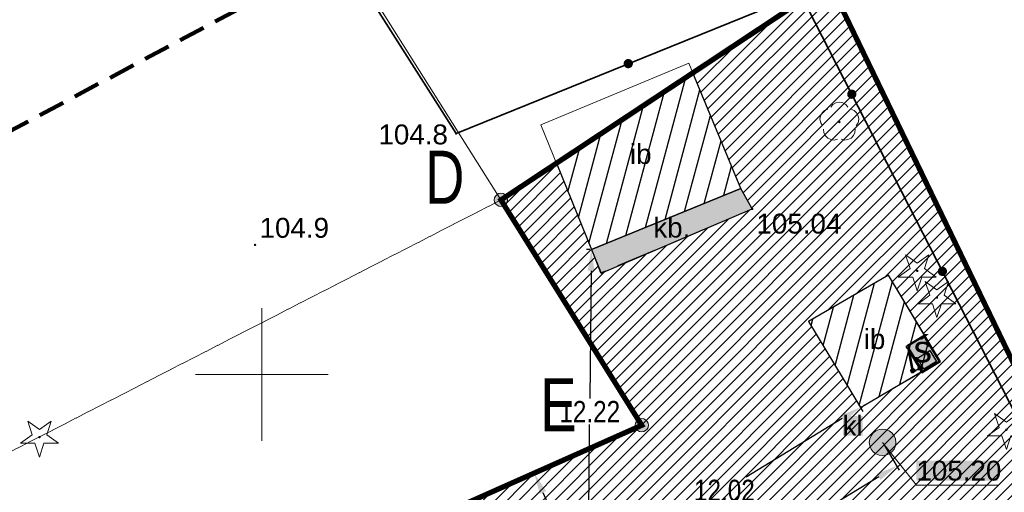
# Model space of a CAD drawing. Extents: x 6414462 to 7495468, y 5756825 to 5824657.
# Tile 26 of 54: x 6498241 to 6498278, y 5809746 to 5809763. Entities that reach past the tile are written whole.
import ezdxf
from ezdxf.enums import TextEntityAlignment as Align

# ---------------------------------------------------------------- set-up
doc = ezdxf.new("R2010")
doc.units = 0
for name, pattern in [('2324-2024 mdcp$0$PRZER1-1', [1, 0.5, -0.5]), ('2324-2024 mdcp$0$PRZER2-1', [1.5, 1, -0.5]), ('2324-2024 mdcp$0$PRZER3-1', [2, 1.5, -0.5]), ('Lipnica teren 1$0$ACAD_ISO04W100', [30, 24, -3, 0, -3]), ('Lipnica teren 1$0$HIDDEN2', [0.1875, 0.125, -0.0625])]:
    doc.linetypes.add(name, pattern=pattern)
for name, color, linetype, lineweight in [('2324-2024 mdcp$0$GEPPGD', 7, 'Continuous', 18), ('2324-2024 mdcp$0$GESDZI', 7, 'Continuous', 18), ('2324-2024 mdcp$0$GSLKOG', 7, 'Continuous', 35), ('2324-2024 mdcp$0$GSPWPN', 7, 'Continuous', 13), ('2324-2024 mdcp$0$GSPWPN_O', 7, 'Continuous', 13), ('2324-2024 mdcp$0$GSPWPS', 7, 'Continuous', 13), ('2324-2024 mdcp$0$GSPWPS_O', 7, 'Continuous', 13), ('2324-2024 mdcp$0$GSSIIN', 7, 'Continuous', 18), ('2324-2024 mdcp$0$GSSIIN_O', 7, 'Continuous', 18), ('2324-2024 mdcp$0$GSSOTW', 7, 'Continuous', 18), ('2324-2024 mdcp$0$GSSOTW_O', 7, 'Continuous', 18), ('2324-2024 mdcp$0$GUPPRZ_O', 7, 'Continuous', 18), ('2324-2024 mdcp$0$Ramka sekcyjna', 7, 'Continuous', 18), ('2324-2024 mdcp$0$zasięg aktualizacji', 230, '2324-2024 mdcp$0$PRZER2-1', 100)]:
    doc.layers.add(name, color=color, linetype=linetype, lineweight=lineweight)
for name, color, linetype, lineweight, true_color in [('2324-2024 mdcp$0$GESUZY', 7, 'Continuous', 18, 0x008000), ('2324-2024 mdcp$0$GSPRDI', 7, 'Continuous', 18, 0x008000), ('2324-2024 mdcp$0$GSPRDL', 7, 'Continuous', 18, 0x008000), ('2324-2024 mdcp$0$GUPKOL', 7, 'Continuous', 18, 0x803300), ('2324-2024 mdcp$0$GUPKOL_O', 7, 'Continuous', 18, 0x803300)]:
    doc.layers.add(name, color=color, linetype=linetype, lineweight=lineweight, true_color=true_color)
doc.layers.add('Lipnica hatch 1$0$_HELP', color=21, linetype='Continuous')
doc.layers.add('Lipnica teren 1$0$wymiary', color=7, linetype='Continuous')
for name, color, linetype, true_color in [('Lipnica hatch 1$0$GPP_DROGI', 7, 'Continuous', 0xd1d1d1), ('Lipnica hatch 1$0$GPP_ZIELEŃ', 7, 'Continuous', 0x7f7f3f), ('Lipnica teren 1$0$demontaże', 1, 'Continuous', 0xff0000), ('Lipnica teren 1$0$GRANICA', 1, 'Lipnica teren 1$0$ACAD_ISO04W100', 0xff0000), ('Lipnica teren 1$0$PODJAZD', 7, 'Continuous', 0x9d9595)]:
    doc.layers.add(name, color=color, linetype=linetype, true_color=true_color)
doc.styles.add('2324-2024 mdcp$0$Arial', font='arial.ttf')
doc.styles.add('Lipnica teren 1$0$Arial Narrow', font='ARIALN.TTF')
doc.styles.add('Lipnica teren 1$0$WYMIARY', font='swisscl.ttf')
doc.dimstyles.new('Lipnica teren 1$0$Standard', dxfattribs={"dimtxt": 0.8, "dimasz": 0.8, "dimexe": 0.18, "dimexo": 0.0625, "dimgap": 0.09, "dimtad": 0, "dimtih": 1, "dimtoh": 1, "dimzin": 0, "dimdsep": 46, "dimtxsty": 'Lipnica teren 1$0$Arial Narrow', "dimcen": 0.8, "dimadec": 0, "dimazin": 0, "dimtfac": 1, "dimtofl": 0, "dimtmove": 0, "dimatfit": 3, "dimfxl": 1, "dimtolj": 1, "dimtzin": 0, "dimarcsym": 0})

# ---------------------------------------------------------------- blocks, each defined once
blk = doc.blocks.new('2324-2024 mdcp$0$GSPWPS1')
blk.add_hatch(color=0).paths.add_polyline_path([(-0.045, 0), (-0.043467, -0.011647), (-0.038971, -0.0225), (-0.03182, -0.03182), (-0.0225, -0.038971), (-0.011647, -0.043467), (0, -0.045), (0.011647, -0.043467), (0.0225, -0.038971), (0.03182, -0.03182), (0.038971, -0.0225), (0.043467, -0.011647), (0.045, 0), (0.043467, 0.011647), (0.038971, 0.0225), (0.03182, 0.03182), (0.0225, 0.038971), (0.011647, 0.043467), (0, 0.045), (-0.011647, 0.043467), (-0.0225, 0.038971), (-0.03182, 0.03182), (-0.038971, 0.0225), (-0.043467, 0.011647)])
blk = doc.blocks.new('2324-2024 mdcp$0$GSPWPN1')
blk.add_hatch(color=0).paths.add_polyline_path([(-0.045, 0), (-0.043467, -0.011647), (-0.038971, -0.0225), (-0.03182, -0.03182), (-0.0225, -0.038971), (-0.011647, -0.043467), (0, -0.045), (0.011647, -0.043467), (0.0225, -0.038971), (0.03182, -0.03182), (0.038971, -0.0225), (0.043467, -0.011647), (0.045, 0), (0.043467, 0.011647), (0.038971, 0.0225), (0.03182, 0.03182), (0.0225, 0.038971), (0.011647, 0.043467), (0, 0.045), (-0.011647, 0.043467), (-0.0225, 0.038971), (-0.03182, 0.03182), (-0.038971, 0.0225), (-0.043467, 0.011647)])
blk = doc.blocks.new('2324-2024 mdcp$0$GSPRDI1')
blk.add_hatch(color=0).paths.add_polyline_path([(0, -0.045), (0.013906, -0.042798), (0.02645, -0.036406), (0.036406, -0.02645), (0.042798, -0.013906), (0.045, 0), (0.042798, 0.013906), (0.036406, 0.02645), (0.02645, 0.036406), (0.013906, 0.042798), (0, 0.045), (-0.013906, 0.042798), (-0.02645, 0.036406), (-0.036406, 0.02645), (-0.042798, 0.013906), (-0.045, 0), (-0.042798, -0.013906), (-0.036406, -0.02645), (-0.02645, -0.036406), (-0.013906, -0.042798)])
at = {"color": 0}
blk.add_lwpolyline([(0.272471, 0.088531), (0.713338, -0.231778), (0.168396, -0.231778), (0, -0.750048), (-0.168396, -0.231778), (-0.713338, -0.231778), (-0.272471, 0.088531), (-0.440867, 0.606801), (0, 0.286493), (0.440867, 0.606801)], close=True, dxfattribs=at)
blk = doc.blocks.new('2324-2024 mdcp$0$GSPRDL1')
blk.add_hatch(color=0).paths.add_polyline_path([(0, -0.045), (0.013906, -0.042798), (0.02645, -0.036406), (0.036406, -0.02645), (0.042798, -0.013906), (0.045, 0), (0.042798, 0.013906), (0.036406, 0.02645), (0.02645, 0.036406), (0.013906, 0.042798), (0, 0.045), (-0.013906, 0.042798), (-0.02645, 0.036406), (-0.036406, 0.02645), (-0.042798, 0.013906), (-0.045, 0), (-0.042798, -0.013906), (-0.036406, -0.02645), (-0.02645, -0.036406), (-0.013906, -0.042798)])
at = {"color": 0}
for points in [[(-0.324277, 0.563333), (-0.240553, 0.662679), (-0.127956, 0.727494), (0, 0.75), (0.127956, 0.727494), (0.240553, 0.662679), (0.324277, 0.563333)], [(-0.635969, -0.134326), (-0.70458, -0.024001), (-0.731429, 0.103115), (-0.713292, 0.231763), (-0.652348, 0.346501), (-0.55591, 0.433559), (-0.435555, 0.482485)], [(0.435555, 0.482485), (0.55591, 0.433559), (0.652348, 0.346501), (0.713292, 0.231763), (0.731429, 0.103115), (0.70458, -0.024001), (0.635969, -0.134326)], [(-0.068773, -0.646351), (-0.194901, -0.677512), (-0.324092, -0.663766), (-0.440839, -0.606763), (-0.531129, -0.513345), (-0.584125, -0.394725), (-0.593465, -0.265141)], [(0.593465, -0.265141), (0.584125, -0.394725), (0.531129, -0.513345), (0.440839, -0.606763), (0.324092, -0.663766), (0.194901, -0.677512), (0.068773, -0.646351)]]:
    blk.add_lwpolyline(points, dxfattribs=at)
blk = doc.blocks.new('2324-2024 mdcp$0$GUPKOL1')
at = {"true_color": 0xffffff}
blk.add_hatch(color=7, dxfattribs=at).paths.add_polyline_path([(-0.5, 0), (-0.482963, -0.12941), (-0.433013, -0.25), (-0.353553, -0.353553), (-0.25, -0.433013), (-0.12941, -0.482963), (0, -0.5), (0.12941, -0.482963), (0.25, -0.433013), (0.353553, -0.353553), (0.433013, -0.25), (0.482963, -0.12941), (0.5, 0), (0.482963, 0.12941), (0.433013, 0.25), (0.353553, 0.353553), (0.25, 0.433013), (0.12941, 0.482963), (0, 0.5), (-0.12941, 0.482963), (-0.25, 0.433013), (-0.353553, 0.353553), (-0.433013, 0.25), (-0.482963, 0.12941)])
at = {"color": 0}
blk.add_lwpolyline([(0, 0.5), (0.12941, 0.482963), (0.25, 0.433013), (0.353553, 0.353553), (0.433013, 0.25), (0.482963, 0.12941), (0.5, 0), (0.482963, -0.12941), (0.433013, -0.25), (0.353553, -0.353553), (0.25, -0.433013), (0.12941, -0.482963), (0, -0.5), (-0.12941, -0.482963), (-0.25, -0.433013), (-0.353553, -0.353553), (-0.433013, -0.25), (-0.482963, -0.12941), (-0.5, 0), (-0.482963, 0.12941), (-0.433013, 0.25), (-0.353553, 0.353553), (-0.25, 0.433013), (-0.12941, 0.482963)], close=True, dxfattribs=at)
blk = doc.blocks.new('2324-2024 mdcp$0$KOLO')
blk.add_hatch(color=0).paths.add_polyline_path([(-0.175, 0), (-0.169037, -0.045293), (-0.151554, -0.0875), (-0.123744, -0.123744), (-0.0875, -0.151554), (-0.045293, -0.169037), (0, -0.175), (0.045293, -0.169037), (0.0875, -0.151554), (0.123744, -0.123744), (0.151554, -0.0875), (0.169037, -0.045293), (0.175, 0), (0.169037, 0.045293), (0.151554, 0.0875), (0.123744, 0.123744), (0.0875, 0.151554), (0.045293, 0.169037), (0, 0.175), (-0.045293, 0.169037), (-0.0875, 0.151554), (-0.123744, 0.123744), (-0.151554, 0.0875), (-0.169037, 0.045293)])
blk = doc.blocks.new('2324-2024 mdcp$0$GEPPGD1_1')
at = {"true_color": 0xffffff}
blk.add_hatch(color=7, dxfattribs=at).paths.add_polyline_path([(0, -0.25), (0.077254, -0.237764), (0.146946, -0.202254), (0.202254, -0.146946), (0.237764, -0.077254), (0.25, 0), (0.237764, 0.077254), (0.202254, 0.146946), (0.146946, 0.202254), (0.077254, 0.237764), (0, 0.25), (-0.077254, 0.237764), (-0.146946, 0.202254), (-0.202254, 0.146946), (-0.237764, 0.077254), (-0.25, 0), (-0.237764, -0.077254), (-0.202254, -0.146946), (-0.146946, -0.202254), (-0.077254, -0.237764)])
at = {"color": 0}
blk.add_lwpolyline([(0, 0.25), (0.077254, 0.237764), (0.146946, 0.202254), (0.202254, 0.146946), (0.237764, 0.077254), (0.25, 0), (0.237764, -0.077254), (0.202254, -0.146946), (0.146946, -0.202254), (0.077254, -0.237764), (0, -0.25), (-0.077254, -0.237764), (-0.146946, -0.202254), (-0.202254, -0.146946), (-0.237764, -0.077254), (-0.25, 0), (-0.237764, 0.077254), (-0.202254, 0.146946), (-0.146946, 0.202254), (-0.077254, 0.237764)], close=True, dxfattribs=at)
blk = doc.blocks.new('2324-2024 mdcp')
at = {"layer": '2324-2024 mdcp$0$GUPKOL_O', "true_color": 0xffffff}
blk.add_hatch(color=7, dxfattribs=at).paths.add_polyline_path([(6498271.921, 5809747.693), (6498271.921, 5809748.443), (6498272.661, 5809748.443), (6498272.661, 5809747.693)], flags=0)
at = {"layer": '2324-2024 mdcp$0$GUPPRZ_O', "true_color": 0xffffff}
blk.add_hatch(color=7, dxfattribs=at).paths.add_polyline_path([(6498274.688, 5809746.003), (6498274.688, 5809746.753), (6498277.768, 5809746.753), (6498277.768, 5809746.003)], flags=0)
at = {"layer": '2324-2024 mdcp$0$GESDZI', "color": 7, "linetype": 'Continuous', "lineweight": 18}
for points in [[(6498336.53, 5809764.26), (6498284.59, 5809737.518), (6498271.404, 5809764.778), (6498259.018, 5809756.579), (6498223.46, 5809812.93), (6498203.85, 5809801.58), (6498188.135, 5809835.514), (6498147.544, 5809813.462), (6498100.028, 5809920.586), (6498204.15, 5809995.92), (6498210.17, 5809985.25), (6498226.36, 5809956.54), (6498245.19, 5809923.13), (6498269.29, 5809880.41), (6498280.36, 5809860.77), (6498282.58, 5809857.31), (6498312.68, 5809805.23), (6498323.75, 5809786.22), (6498328.66, 5809777.78), (6498331.84, 5809772.31)], [(6498255.246, 5809723.193), (6498250.843, 5809721.043), (6498203.85, 5809801.58), (6498223.46, 5809812.93), (6498259.018, 5809756.579), (6498264.327, 5809748.087), (6498245.624, 5809739.773)], [(6498284.59, 5809737.518), (6498255.246, 5809723.193), (6498245.624, 5809739.773), (6498264.327, 5809748.087), (6498259.018, 5809756.579), (6498271.404, 5809764.778)]]:
    blk.add_lwpolyline(points, close=True, dxfattribs=at)
at = {"layer": '2324-2024 mdcp$0$GESUZY', "color": 96, "linetype": '2324-2024 mdcp$0$PRZER1-1', "lineweight": 18, "true_color": 0x008000}
for p, q in [((6498259.018, 5809756.579), (6498236.768, 5809745.165)), ((6498236.768, 5809745.165), (6498259.018, 5809756.579))]:
    blk.add_line(p, q, dxfattribs=at)
at = {"layer": '2324-2024 mdcp$0$GSLKOG', "color": 7, "linetype": 'Continuous', "lineweight": 35}
blk.add_lwpolyline([(6498250.466, 5809769.873), (6498257.325, 5809759.086), (6498270.312, 5809764.351), (6498284.442, 5809736.749), (6498278.572, 5809733.822)], dxfattribs=at)
at = {"layer": '2324-2024 mdcp$0$GSSIIN', "color": 7, "linetype": 'Continuous', "lineweight": 18}
for points in [[(6498260.519, 5809759.407), (6498266.099, 5809761.739), (6498268.065, 5809757.017), (6498262.434, 5809754.71)], [(6498272.576, 5809748.763), (6498270.623, 5809751.999), (6498273.636, 5809753.747), (6498275.595, 5809750.488)]]:
    blk.add_lwpolyline(points, close=True, dxfattribs=at)
at = {"layer": '2324-2024 mdcp$0$GSSOTW', "color": 7, "linetype": '2324-2024 mdcp$0$PRZER3-1', "lineweight": 18}
blk.add_lwpolyline([(6498262.434, 5809754.71), (6498268.065, 5809757.017), (6498268.492, 5809756.24), (6498262.772, 5809753.828)], close=True, dxfattribs=at)
at = {"layer": '2324-2024 mdcp$0$GUPPRZ_O', "color": 36, "linetype": 'Continuous', "lineweight": 13, "true_color": 0x803300, "flags": 128}
blk.add_lwpolyline([(6498273.411, 5809747.443), (6498274.688, 5809745.83), (6498277.768, 5809745.83)], dxfattribs=at)
at = {"layer": '2324-2024 mdcp$0$Ramka sekcyjna', "color": 7, "linetype": 'Continuous', "lineweight": 18, "flags": 128}
for points in [[(6498250, 5809750), (6498250, 5809752.5)], [(6498252.5, 5809750), (6498247.5, 5809750)], [(6498252.5, 5809750), (6498247.5, 5809750)], [(6498250, 5809750), (6498250, 5809747.5)]]:
    blk.add_lwpolyline(points, dxfattribs=at)
at = {"layer": '2324-2024 mdcp$0$zasięg aktualizacji'}
blk.add_lwpolyline([(6498303.01, 5809731.194), (6498248.373, 5809706.305), (6498223.102, 5809749.882), (6498278.628, 5809779.528), (6498303.01, 5809731.194)], dxfattribs=at)
at = {"layer": '2324-2024 mdcp$0$GEPPGD', "color": 7, "linetype": 'Continuous', "lineweight": 18}
for p in [(6498259.018, 5809756.579), (6498264.327, 5809748.087)]:
    blk.add_blockref('2324-2024 mdcp$0$GEPPGD1_1', p, dxfattribs=at)
at = {"layer": '2324-2024 mdcp$0$GSLKOG', "color": 7, "linetype": 'Continuous', "lineweight": 35}
for p, rotation in [((6498263.819, 5809761.718), 22.06789956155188), ((6498263.819, 5809761.718), 22.06789956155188), ((6498272.251, 5809760.564), 297.1087886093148), ((6498272.251, 5809760.564), 297.1087886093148), ((6498275.668, 5809753.888), 297.1087886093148), ((6498275.668, 5809753.888), 297.1087886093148)]:
    blk.add_blockref('2324-2024 mdcp$0$KOLO', p, dxfattribs=dict(at, rotation=rotation))
at = {"layer": '2324-2024 mdcp$0$GSPRDI', "color": 96, "linetype": 'Continuous', "lineweight": 18, "true_color": 0x008000}
for p in [(6498274.719, 5809753.906), (6498275.462, 5809752.901), (6498278.08, 5809747.921), (6498241.612, 5809747.641)]:
    blk.add_blockref('2324-2024 mdcp$0$GSPRDI1', p, dxfattribs=at)
at = {"layer": '2324-2024 mdcp$0$GSPRDL', "color": 96, "linetype": 'Continuous', "lineweight": 18, "true_color": 0x008000}
blk.add_blockref('2324-2024 mdcp$0$GSPRDL1', (6498271.782, 5809759.516), dxfattribs=at)
at = {"layer": '2324-2024 mdcp$0$GSPWPN', "color": 7, "linetype": 'Continuous', "lineweight": 13}
for p in [(6498257.325, 5809759.086), (6498249.742, 5809754.883)]:
    blk.add_blockref('2324-2024 mdcp$0$GSPWPN1', p, dxfattribs=at)
at = {"layer": '2324-2024 mdcp$0$GSPWPS', "color": 7, "linetype": 'Continuous', "lineweight": 13}
blk.add_blockref('2324-2024 mdcp$0$GSPWPS1', (6498268.492, 5809756.24), dxfattribs=at)
at = {"layer": '2324-2024 mdcp$0$GUPKOL', "color": 36, "linetype": 'Continuous', "lineweight": 18, "true_color": 0x803300}
blk.add_blockref('2324-2024 mdcp$0$GUPKOL1', (6498273.411, 5809747.443), dxfattribs=at)
at = {"layer": '2324-2024 mdcp$0$GSPWPN_O', "color": 7, "linetype": 'Continuous', "lineweight": 0, "style": '2324-2024 mdcp$0$Arial'}
for s, p in [('104.8', (6498254.397, 5809758.675)), ('104.9', (6498249.913, 5809755.154))]:
    blk.add_text(s, height=0.75, dxfattribs=at).set_placement(p)
at = {"layer": '2324-2024 mdcp$0$GSPWPS_O', "color": 7, "linetype": 'Continuous', "lineweight": 0, "style": '2324-2024 mdcp$0$Arial'}
blk.add_text('105.04', height=0.75, dxfattribs=at).set_placement((6498268.653, 5809755.312))
at = {"layer": '2324-2024 mdcp$0$GSSIIN_O', "color": 7, "linetype": 'Continuous', "lineweight": 0, "style": '2324-2024 mdcp$0$Arial'}
for p in [(6498264.292, 5809757.934), (6498273.109, 5809750.961)]:
    blk.add_text('ib', height=0.75, dxfattribs=at).set_placement(p, align=Align.CENTER)
at = {"layer": '2324-2024 mdcp$0$GSSOTW_O', "color": 7, "linetype": 'Continuous', "lineweight": 0, "style": '2324-2024 mdcp$0$Arial'}
blk.add_text('kb.', height=0.75, dxfattribs=at).set_placement((6498265.463, 5809755.163), align=Align.CENTER)
at = {"layer": '2324-2024 mdcp$0$GUPKOL_O', "color": 36, "linetype": 'Continuous', "lineweight": 0, "true_color": 0x803300, "style": '2324-2024 mdcp$0$Arial'}
blk.add_text('kl', height=0.75, dxfattribs=at).set_placement((6498272.661, 5809747.693), align=Align.RIGHT)
at = {"layer": '2324-2024 mdcp$0$GUPPRZ_O', "color": 36, "linetype": 'Continuous', "lineweight": 0, "true_color": 0x803300, "style": '2324-2024 mdcp$0$Arial'}
blk.add_text('105.20', height=0.75, dxfattribs=at).set_placement((6498274.688, 5809746.003))
blk = doc.blocks.new('*D104')
at = {"color": 0, "lineweight": -2, "transparency": 16777216}
for p, q in [((6498260.492, 5809746.382), (6498260.109, 5809746.209)), ((6498260.602, 5809745.554), (6498260.93, 5809744.825)), ((6498261.709, 5809743.1), (6498261.38, 5809743.828)), ((6498262.257, 5809742.47), (6498261.874, 5809742.297))]:
    blk.add_line(p, q, dxfattribs=at)
at = {"color": 0, "transparency": 16777216}
for points in [[(6498260.723, 5809745.609), (6498260.48, 5809745.499), (6498260.273, 5809746.283)], [(6498261.83, 5809743.155), (6498261.587, 5809743.045), (6498262.038, 5809742.371)]]:
    blk.add_solid(points, dxfattribs=at)
at = {"layer": 'Defpoints', "color": 0, "transparency": 16777216}
for p in [(6498260.549, 5809746.408), (6498260.273, 5809746.283), (6498262.314, 5809742.496, 0.1)]:
    blk.add_point(p, dxfattribs=at)
at = {"color": 0, "transparency": 16777216, "insert": (6498261.155, 5809744.327), "char_height": 0.8, "attachment_point": 5, "style": 'Lipnica teren 1$0$Arial Narrow'}
blk.add_mtext('\\A1;4.29', dxfattribs=at)
blk = doc.blocks.new('*D105')
at = {"color": 0, "lineweight": -2, "transparency": 16777216}
for p, q in [((6498272.609, 5809748.71), (6498272.67, 5809748.609)), ((6498271.893, 5809748.346), (6498268.261, 5809746.128)), ((6498262.997, 5809742.913), (6498266.629, 5809745.131)), ((6498262.347, 5809742.442), (6498262.408, 5809742.342))]:
    blk.add_line(p, q, dxfattribs=at)
at = {"color": 0, "transparency": 16777216}
for points in [[(6498271.824, 5809748.46), (6498271.963, 5809748.232), (6498272.576, 5809748.763)], [(6498262.927, 5809743.026), (6498263.066, 5809742.799), (6498262.314, 5809742.496)]]:
    blk.add_solid(points, dxfattribs=at)
at = {"layer": 'Defpoints', "color": 0, "transparency": 16777216}
for p in [(6498272.576, 5809748.763), (6498272.576, 5809748.763), (6498262.314, 5809742.496, 0.1)]:
    blk.add_point(p, dxfattribs=at)
at = {"color": 0, "transparency": 16777216, "insert": (6498267.445, 5809745.629), "char_height": 0.8, "attachment_point": 5, "style": 'Lipnica teren 1$0$Arial Narrow'}
blk.add_mtext('\\A1;12.02', dxfattribs=at)
blk = doc.blocks.new('*D106')
at = {"color": 0, "lineweight": -2, "transparency": 16777216}
for p, q in [((6498273.443, 5809747.39), (6498274.043, 5809746.401)), ((6498273.266, 5809746.14), (6498269.559, 5809743.891)), ((6498264.209, 5809740.646), (6498267.916, 5809742.894)), ((6498263.019, 5809741.065), (6498263.618, 5809740.077))]:
    blk.add_line(p, q, dxfattribs=at)
at = {"color": 0, "transparency": 16777216}
for points in [[(6498273.197, 5809746.254), (6498273.335, 5809746.026), (6498273.95, 5809746.555)], [(6498264.14, 5809740.76), (6498264.278, 5809740.532), (6498263.525, 5809740.231)]]:
    blk.add_solid(points, dxfattribs=at)
at = {"layer": 'Defpoints', "color": 0, "transparency": 16777216}
for p in [(6498273.411, 5809747.443), (6498262.986, 5809741.119, 0.1), (6498263.525, 5809740.231)]:
    blk.add_point(p, dxfattribs=at)
at = {"color": 0, "transparency": 16777216, "insert": (6498268.737, 5809743.393), "char_height": 0.8, "attachment_point": 5, "style": 'Lipnica teren 1$0$Arial Narrow'}
blk.add_mtext('\\A1;12.19', dxfattribs=at)
blk = doc.blocks.new('*D107')
at = {"color": 0, "lineweight": -2, "transparency": 16777216}
for p, q in [((6498262.372, 5809754.711), (6498262.247, 5809754.712)), ((6498262.419, 5809753.91), (6498262.372, 5809749.094)), ((6498262.315, 5809743.296), (6498262.362, 5809748.111)), ((6498262.252, 5809742.496), (6498262.127, 5809742.497))]:
    blk.add_line(p, q, dxfattribs=at)
at = {"color": 0, "transparency": 16777216}
for points in [[(6498262.286, 5809753.911), (6498262.552, 5809753.909), (6498262.427, 5809754.71)], [(6498262.181, 5809743.297), (6498262.448, 5809743.294), (6498262.307, 5809742.496)]]:
    blk.add_solid(points, dxfattribs=at)
at = {"layer": 'Defpoints', "color": 0, "transparency": 16777216}
for p in [(6498262.434, 5809754.71), (6498262.307, 5809742.496), (6498262.314, 5809742.496, 0.1)]:
    blk.add_point(p, dxfattribs=at)
at = {"color": 0, "transparency": 16777216, "insert": (6498262.367, 5809748.603), "char_height": 0.8, "attachment_point": 5, "style": 'Lipnica teren 1$0$Arial Narrow'}
blk.add_mtext('\\A1;12.22', dxfattribs=at)
blk = doc.blocks.new('Lipnica teren 1$0$f1')
for p, q in [((13.05, -1.65), (13.049, -1.647)), ((13.05, -1.644), (13.061, -1.631)), ((13.062, -1.643), (13.054, -1.651)), ((13.063, -1.629), (13.132, -1.604)), ((13.123, -1.618), (13.07, -1.637)), ((13.089, -1.757), (13.091, -1.76)), ((13.103, -1.755), (13.091, -1.754)), ((13.093, -1.762), (13.11, -1.765)), ((13.166, -1.734), (13.112, -1.754)), ((13.112, -1.765), (13.181, -1.739)), ((13.134, -1.604), (13.151, -1.607)), ((13.149, -1.647), (13.141, -1.626)), ((13.144, -1.649), (13.169, -1.639)), ((13.146, -1.654), (13.144, -1.649)), ((13.176, -1.643), (13.146, -1.654)), ((13.154, -1.609), (13.169, -1.639)), ((13.19, -1.681), (13.16, -1.692)), ((13.16, -1.692), (13.162, -1.698)), ((13.162, -1.698), (13.187, -1.688)), ((13.163, -1.8), (13.164, -1.771)), ((13.178, -1.797), (13.163, -1.8)), ((13.164, -1.771), (13.178, -1.797)), ((13.164, -1.799), (13.165, -1.774)), ((13.176, -1.796), (13.164, -1.799)), ((13.165, -1.774), (13.176, -1.796)), ((13.167, -1.696), (13.174, -1.717)), ((13.174, -1.638), (13.169, -1.639)), ((13.176, -1.643), (13.174, -1.638)), ((13.179, -1.642), (13.193, -1.68)), ((13.185, -1.65), (13.182, -1.651)), ((13.183, -1.738), (13.194, -1.725)), ((13.185, -1.65), (13.192, -1.67)), ((13.196, -1.651), (13.186, -1.654)), ((13.192, -1.687), (13.187, -1.688)), ((13.195, -1.722), (13.187, -1.688)), ((13.19, -1.671), (13.192, -1.67)), ((13.19, -1.681), (13.192, -1.687)), ((13.191, -1.666), (13.196, -1.651)), ((13.191, -1.666), (13.191, -1.666)), ((12.286, -1.938), (12.29, -1.938)), ((12.286, -1.938), (12.286, -2.008)), ((12.286, -2.008), (12.29, -2.008)), ((12.29, -1.943), (12.29, -1.938)), ((12.29, -1.941), (12.291, -1.941)), ((12.29, -2.003), (12.29, -1.943)), ((12.291, -1.955), (12.29, -1.955)), ((12.29, -1.991), (12.291, -1.991)), ((12.29, -2.008), (12.29, -2.003)), ((12.291, -2.005), (12.29, -2.005)), ((12.291, -1.941), (12.291, -1.955)), ((12.291, -1.991), (12.291, -2.005)), ((12.293, -1.953), (12.296, -1.955)), ((12.296, -1.991), (12.293, -1.994)), ((12.294, -1.945), (12.294, -1.951)), ((12.294, -1.995), (12.294, -2.001)), ((12.297, -1.965), (12.297, -1.956)), ((12.297, -1.956), (12.299, -1.956)), ((12.297, -1.959), (12.297, -1.988)), ((12.297, -1.961), (12.297, -1.961)), ((12.297, -1.982), (12.297, -1.965)), ((12.297, -1.99), (12.297, -1.982)), ((12.297, -1.985), (12.297, -1.985)), ((12.299, -1.99), (12.297, -1.99)), ((12.307, -1.956), (12.299, -1.956)), ((12.307, -1.973), (12.299, -1.973)), ((12.307, -1.99), (12.299, -1.99)), ((12.308, -1.956), (12.307, -1.956)), ((12.307, -1.99), (12.308, -1.99)), ((12.308, -1.965), (12.308, -1.956)), ((12.308, -1.963), (12.31, -1.963)), ((12.308, -1.982), (12.308, -1.965)), ((12.308, -1.99), (12.308, -1.982)), ((12.31, -1.983), (12.308, -1.983)), ((12.31, -1.983), (12.31, -1.963)), ((12.31, -1.965), (12.315, -1.965)), ((12.31, -1.966), (12.316, -1.966)), ((12.31, -1.98), (12.316, -1.98)), ((12.315, -1.981), (12.31, -1.981)), ((12.315, -1.965), (12.318, -1.964)), ((12.318, -1.982), (12.315, -1.981)), ((12.316, -1.965), (12.316, -1.981)), ((12.319, -1.98), (12.319, -1.966)), ((12.322, -1.969), (12.326, -1.967)), ((12.322, -1.973), (12.322, -1.969)), ((12.322, -1.977), (12.322, -1.973)), ((12.326, -1.979), (12.322, -1.977)), ((12.326, -1.958), (12.34, -1.953)), ((12.326, -1.967), (12.329, -1.966)), ((12.329, -1.981), (12.326, -1.979)), ((12.327, -1.958), (12.347, -1.958)), ((12.351, -1.988), (12.327, -1.988)), ((12.329, -1.966), (12.332, -1.967)), ((12.332, -1.979), (12.329, -1.981)), ((12.332, -1.967), (12.335, -1.969)), ((12.335, -1.977), (12.332, -1.979)), ((12.335, -1.969), (12.335, -1.973)), ((12.335, -1.973), (12.335, -1.977)), ((12.344, -1.951), (12.34, -1.953)), ((12.347, -1.958), (12.344, -1.951)), ((12.351, -1.958), (12.347, -1.958)), ((12.351, -1.988), (12.351, -1.958)), ((13.117, -1.916), (13.118, -1.913)), ((13.117, -2.03), (13.118, -2.033)), ((13.119, -1.91), (13.134, -1.902)), ((13.119, -2.036), (13.134, -2.045)), ((13.131, -1.913), (13.121, -1.919)), ((13.131, -2.033), (13.121, -2.028)), ((13.136, -1.901), (13.21, -1.901)), ((13.136, -2.045), (13.21, -2.045)), ((13.197, -1.911), (13.14, -1.911)), ((13.197, -2.035), (13.14, -2.035)), ((13.206, -1.947), (13.233, -1.947)), ((13.206, -1.953), (13.206, -1.947)), ((13.238, -1.953), (13.206, -1.953)), ((13.206, -1.993), (13.206, -1.999)), ((13.232, -1.993), (13.206, -1.993)), ((13.206, -1.999), (13.233, -1.999)), ((13.211, -1.947), (13.211, -1.925)), ((13.211, -1.999), (13.211, -2.021)), ((13.212, -1.902), (13.227, -1.91)), ((13.212, -2.045), (13.227, -2.036)), ((13.229, -1.913), (13.233, -1.947)), ((13.229, -2.033), (13.233, -1.999)), ((13.231, -1.995), (13.231, -1.996)), ((13.251, -1.993), (13.232, -1.993)), ((13.232, -1.998), (13.253, -1.998)), ((13.238, -1.947), (13.233, -1.947)), ((13.238, -1.999), (13.233, -1.999)), ((13.238, -1.953), (13.238, -1.947)), ((13.238, -1.998), (13.238, -1.999)), ((13.241, -1.953), (13.241, -1.993)), ((13.244, -1.962), (13.241, -1.962)), ((13.241, -1.984), (13.244, -1.984)), ((13.244, -1.962), (13.244, -1.984)), ((13.248, -1.967), (13.244, -1.967)), ((13.244, -1.98), (13.248, -1.974)), ((13.244, -1.98), (13.244, -1.98)), ((13.248, -1.989), (13.248, -1.957)), ((13.248, -1.957), (13.251, -1.957)), ((13.251, -1.989), (13.248, -1.989)), ((13.25, -1.949), (13.25, -1.957)), ((13.251, -1.951), (13.251, -1.95)), ((13.251, -1.951), (13.251, -1.996)), ((13.251, -1.979), (13.251, -1.979)), ((13.263, -1.947), (13.252, -1.947)), ((13.254, -1.948), (13.286, -1.948)), ((13.286, -1.998), (13.254, -1.998)), ((13.263, -1.948), (13.263, -1.947)), ((13.286, -1.998), (13.286, -1.948))]:
    blk.add_line(p, q)
for points in [[(12.442, -1.953), (13.193, -1.68), (13.179, -1.642), (12.343, -1.947), (12.344, -1.951)], [(12.206, -1.933), (12.286, -1.933), (12.286, -2.013), (12.206, -2.013), (12.206, -1.933)], [(13.286, -1.933), (13.366, -1.933), (13.366, -2.013), (13.286, -2.013), (13.286, -1.933)]]:
    blk.add_lwpolyline(points)
blk.add_lwpolyline([(12.351, -1.993), (13.241, -1.993), (13.241, -1.953), (12.351, -1.953)], close=True)
blk.add_circle((12.329, -1.973), 0.008)
for centre, radius, start, end in [((13.053, -1.646), 0.004, 140.4655, 189.2814), ((13.052, -1.649), 0.0025, 189.2814, 316.9867), ((13.064, -1.633), 0.004, 110, 140.4655), ((13.077, -1.656), 0.02, 110, 136.9867), ((13.091, -1.756), 0.0025, 83.0133, 210.7186), ((13.094, -1.758), 0.004, 210.7186, 259.5345), ((13.106, -1.735), 0.02, 263.0133, 290), ((13.111, -1.761), 0.004, 259.5345, 290), ((13.128, -1.631), 0.014, 20, 110), ((13.133, -1.608), 0.004, 80.9454, 110), ((13.151, -1.611), 0.004, 26.3402, 80.9454), ((13.161, -1.721), 0.014, 290, 20), ((12.929, -1.836), 0.244, 354.794, 8.7377), ((12.932, -1.862), 0.247, 0.9025, 14.8723), ((13.18, -1.736), 0.004, 290, 319.0546), ((13.191, -1.722), 0.004, 319.0546, 13.6598), ((12.287, -1.948), 0.0075, 22.8232, 62.6803), ((12.287, -1.948), 0.0075, 297.3197, 337.1768), ((12.287, -1.998), 0.0075, 22.8232, 62.6803), ((12.287, -1.998), 0.0075, 297.3197, 337.1768), ((12.294, -1.945), 0.000375, 360, 22.8232), ((12.294, -1.951), 0.000375, 337.1768, 360), ((12.294, -1.995), 0.000375, 360, 22.8232), ((12.294, -2.001), 0.000375, 337.1768, 360), ((12.291, -1.959), 0.0055, 360, 40), ((12.291, -1.988), 0.0055, 320, 360), ((12.324, -1.965), 0.0266, 160.5356, 179.2083), ((12.324, -1.964), 0.0262, 180.6488, 199.6073), ((12.324, -1.982), 0.0266, 160.5356, 179.2083), ((12.324, -1.981), 0.0262, 180.6488, 199.6073), ((12.282, -1.965), 0.0266, 0.7917, 19.4644), ((12.282, -1.964), 0.0262, 340.3927, 359.3512), ((12.282, -1.982), 0.0266, 0.7917, 19.4644), ((12.282, -1.981), 0.0262, 340.3927, 359.3512), ((12.283, -1.973), 0.0327, 345.855, 14.1449), ((12.329, -1.973), 0.0145, 125.2525, 139.5899), ((12.244, -1.973), 0.074, 352.6934, 7.3061), ((12.329, -1.973), 0.0145, 220.4203, 234.7475), ((12.327, -1.966), 0.008, 90, 180), ((12.327, -1.98), 0.008, 180, 270), ((12.329, -1.973), 0.0065, 120, 180), ((12.329, -1.973), 0.0065, 180, 240), ((12.329, -1.973), 0.0065, 60, 120), ((12.329, -1.973), 0.0065, 240, 300), ((12.329, -1.973), 0.0065, 360, 60), ((12.329, -1.973), 0.0065, 300, 360), ((13.119, -1.916), 0.0025, 169.2814, 296.9867), ((13.119, -2.03), 0.0025, 63.0133, 190.7186), ((13.121, -1.914), 0.004, 120.4655, 169.2814), ((13.121, -2.033), 0.004, 190.7186, 239.5345), ((13.14, -1.931), 0.02, 90, 116.9867), ((13.14, -2.015), 0.02, 243.0133, 270), ((13.136, -1.905), 0.004, 90, 120.4655), ((13.136, -2.041), 0.004, 239.5345, 270), ((13.175, -1.866), 0.00916, 65.1378, 113.4763), ((13.197, -1.925), 0.014, 360, 90), ((13.197, -2.021), 0.014, 270, 360), ((13.21, -1.905), 0.004, 60.9454, 90), ((13.21, -2.041), 0.004, 270, 299.0546), ((13.225, -1.914), 0.004, 6.3402, 60.9454), ((13.225, -2.033), 0.004, 299.0546, 353.6598), ((13.232, -1.995), 0.0015, 90, 180), ((13.232, -1.996), 0.0015, 180, 270), ((13.248, -1.957), 0.00025, 90, 180), ((13.248, -1.989), 0.00025, 180, 270), ((13.252, -1.949), 0.002, 90, 180), ((13.254, -1.951), 0.0025, 99.1056, 169.5061), ((13.253, -1.95), 0.002, 90, 180), ((13.254, -1.951), 0.0025, 169.5061, 180), ((13.251, -1.957), 0.00025, 360, 90), ((13.251, -1.989), 0.00025, 270, 360), ((13.254, -1.996), 0.0025, 180, 190.4939), ((13.254, -1.996), 0.0025, 190.4939, 260.8944), ((13.254, -1.951), 0.0025, 90, 99.1056), ((13.254, -1.996), 0.0025, 260.8944, 270)]:
    blk.add_arc(centre, radius, start, end)
at = {"extrusion": (0, 0, -1)}
for centre, start_param, end_param in [((13.254, -1.951), 3.141593, 3.324746), ((13.254, -1.996), 2.958439, 3.141593)]:
    blk.add_ellipse(centre, major_axis=(0.0025, 0), ratio=0.996, start_param=start_param, end_param=end_param, dxfattribs=at)
blk = doc.blocks.new('Lipnica hatch 1')
at = {"true_color": 0x000000}
h = blk.add_hatch(dxfattribs=at)
h.set_pattern_fill('ANSI31', color=18, scale=0.2, angle=30)
h.paths.add_polyline_path([(6498261.108, 5809757.962), (6498262.434, 5809754.71), (6498268.065, 5809757.017), (6498266.253, 5809761.368)])
h = blk.add_hatch(dxfattribs=at)
h.set_pattern_fill('ANSI31', color=18, scale=0.2, angle=30)
h.paths.add_polyline_path([(6498273.636, 5809753.747), (6498270.623, 5809751.999), (6498272.576, 5809748.763), (6498275.574, 5809750.522)])
at = {"layer": 'Lipnica hatch 1$0$GPP_DROGI'}
h = blk.add_hatch(color=256, dxfattribs=at)
h.dxf.hatch_style = 1
h.paths.add_polyline_path([(6498268.492, 5809756.24), (6498268.065, 5809757.017), (6498262.434, 5809754.71), (6498262.798, 5809753.817)])
at = {"layer": 'Lipnica hatch 1$0$GPP_ZIELEŃ'}
h = blk.add_hatch(dxfattribs=at)
h.set_pattern_fill('ANSI31', color=256, scale=0.1)
h.set_pattern_definition([(45, (0, 0), (-0.224506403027, 0.224506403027), [])])
h.paths.add_polyline_path([(6498264.327, 5809748.087), (6498245.624, 5809739.773), (6498255.246, 5809723.193), (6498284.59, 5809737.518), (6498271.404, 5809764.778), (6498266.253, 5809761.368), (6498268.065, 5809757.017), (6498268.492, 5809756.24), (6498262.798, 5809753.817), (6498262.434, 5809754.71), (6498261.108, 5809757.962), (6498259.018, 5809756.579)])
h.paths.add_polyline_path([(6498265.571, 5809740.474), (6498273.64, 5809744.413), (6498278.466, 5809734.528), (6498273.074, 5809731.896), (6498271.408, 5809735.309), (6498260.226, 5809729.85), (6498259.26, 5809731.829), (6498255.821, 5809730.15), (6498252.204, 5809737.56), (6498251.546, 5809738.908), (6498263.491, 5809744.734)], flags=16)
h.paths.add_polyline_path([(6498270.623, 5809751.999), (6498273.636, 5809753.747), (6498275.574, 5809750.522), (6498272.576, 5809748.763)], flags=16)
at = {"layer": 'Lipnica hatch 1$0$_HELP', "ltscale": 0.1, "const_width": 0.2}
blk.add_lwpolyline([(6498245.624, 5809739.773), (6498255.246, 5809723.193), (6498284.59, 5809737.518), (6498271.404, 5809764.778), (6498259.018, 5809756.579), (6498264.327, 5809748.087), (6498245.624, 5809739.773)], dxfattribs=at)
at = {"layer": 'Lipnica hatch 1$0$_HELP'}
for points in [[(6498261.108, 5809757.962), (6498262.434, 5809754.71), (6498268.065, 5809757.017), (6498266.253, 5809761.368), (6498261.108, 5809757.962)], [(6498262.434, 5809754.71), (6498262.798, 5809753.817), (6498268.492, 5809756.24), (6498268.065, 5809757.017), (6498262.434, 5809754.71)], [(6498273.636, 5809753.747), (6498270.623, 5809751.999), (6498272.576, 5809748.763), (6498275.574, 5809750.522), (6498273.636, 5809753.747)]]:
    blk.add_lwpolyline(points, close=True, dxfattribs=at)
blk = doc.blocks.new('Lipnica teren 1')
at = {"layer": 'Lipnica teren 1$0$PODJAZD', "true_color": 0x939598}
h = blk.add_hatch(color=252, dxfattribs=at)
h.dxf.hatch_style = 1
h.paths.add_polyline_path([(6498275.595, 5809750.488), (6498274.997, 5809751.482), (6498274.307, 5809751.067), (6498274.904, 5809750.073)])
for points in [[(6498274.956, 5809750.104), (6498275.595, 5809750.488), (6498274.997, 5809751.482), (6498274.358, 5809751.098)], [(6498274.935, 5809750.138), (6498275.54, 5809750.502), (6498274.984, 5809751.427), (6498274.379, 5809751.064)], [(6498275.2, 5809750.9), (6498275.444, 5809750.493), (6498274.971, 5809750.208), (6498274.726, 5809750.615), (6498275.2, 5809750.9)]]:
    blk.add_lwpolyline(points)
at = {"layer": 'Lipnica teren 1$0$GRANICA', "ltscale": 0.1, "const_width": 0.2}
blk.add_lwpolyline([(6498245.624, 5809739.773), (6498255.246, 5809723.193), (6498284.59, 5809737.518), (6498271.404, 5809764.778), (6498259.018, 5809756.579), (6498264.327, 5809748.087), (6498245.624, 5809739.773)], dxfattribs=at)
at = {"xscale": -1, "rotation": 121.0102709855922}
blk.add_blockref('Lipnica teren 1$0$f1', (6498266.345, 5809760.522), dxfattribs=at)
at = {"layer": 'Lipnica teren 1$0$demontaże', "linetype": 'Lipnica teren 1$0$HIDDEN2'}
blk.add_blockref('2324-2024 mdcp', (0, 0), dxfattribs=at)
at = {"layer": 'Lipnica teren 1$0$GRANICA', "ltscale": 0.1, "char_height": 2, "attachment_point": 1, "style": 'Lipnica teren 1$0$WYMIARY'}
for s, insert in [('D', (6498256.16, 5809758.436, 10.32)), ('E', (6498260.503, 5809749.86, 10.32))]:
    blk.add_mtext_dynamic_manual_height_columns(s, width=3.23335, gutter_width=62.5, heights=[0], dxfattribs=dict(at, insert=insert))
at = {"layer": 'Lipnica teren 1$0$wymiary', "insert": (6498274.583, 5809751.467), "char_height": 1, "attachment_point": 1, "rotation": 359.449, "style": 'Lipnica teren 1$0$WYMIARY'}
blk.add_mtext_dynamic_manual_height_columns('{\\fArial|b0|i0|c238|p34;ś}', width=3.23335, gutter_width=62.5, heights=[0], dxfattribs=at)
for p1, p2, distance, picture, middle in [((6498262.434, 5809754.71), (6498262.31415, 5809742.49555, 0.1), -0.00718, '*D107', (6498262.36689, 5809748.60285)), ((6498262.314, 5809742.496, 0.1), (6498272.576, 5809748.763), 0, '*D105', (6498267.445, 5809745.629)), ((6498273.411, 5809747.443), (6498262.986, 5809741.119, 0.1), 1.039, '*D106', (6498268.737, 5809743.393)), ((6498262.314, 5809742.496, 0.1), (6498260.549, 5809746.408), 0.303, '*D104', (6498261.155, 5809744.327))]:
    dim = blk.add_aligned_dim(p1=p1, p2=p2, distance=distance, dimstyle='Lipnica teren 1$0$Standard', override={"dimtmove": 1})
    dim.commit()
    dim.dimension.update_dxf_attribs({"geometry": picture, "text_midpoint": middle})

msp = doc.modelspace()

# ---------------------------------------------------------------- block references
for name in ['Lipnica teren 1', 'Lipnica hatch 1']:
    msp.add_blockref(name, (0, 0))

doc.saveas('drawing.dxf')
